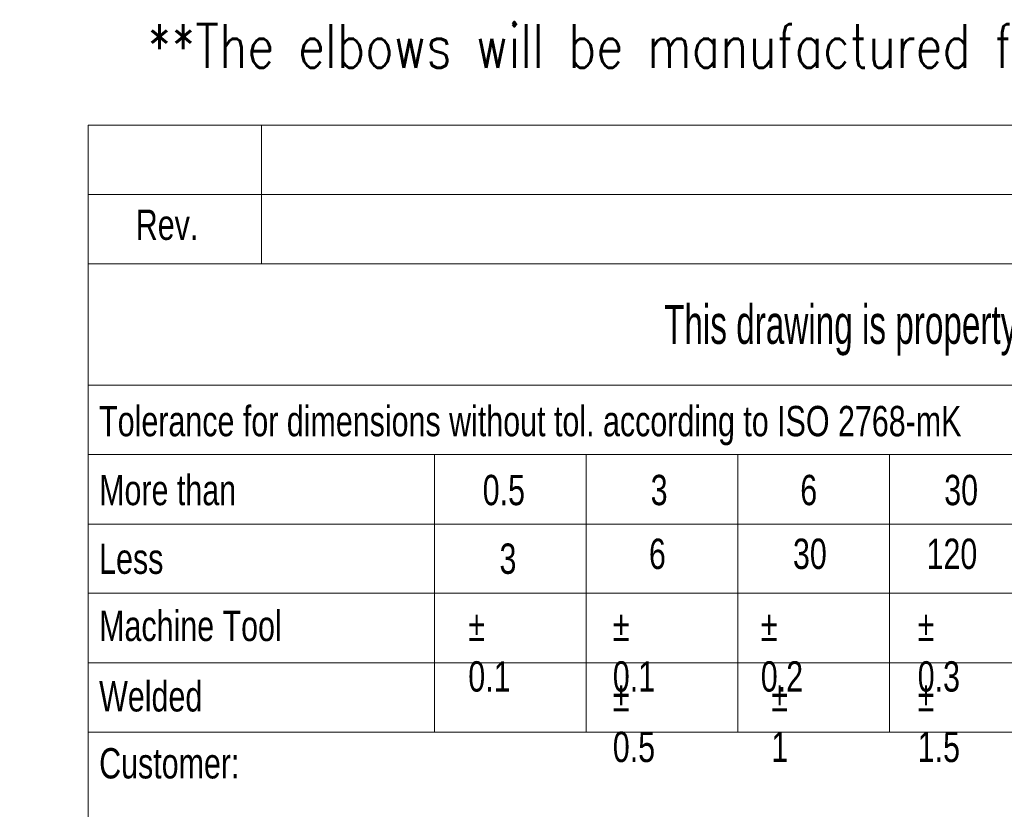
# Model space of a CAD drawing. Header units: millimetres. Extents: x 0 to 70526, y -39110 to 424.
# Tile 25 of 29: x 62998 to 65262, y -37295 to -35480. Entities that reach past the tile are written whole.
import ezdxf

# ---------------------------------------------------------------- set-up
doc = ezdxf.new("R2010")
doc.units = ezdxf.units.MM
doc.header["$LTSCALE"] = 0.25
doc.layers.add('SLD-0', color=179, linetype='Continuous')
doc.styles.add('AdskIsoMetric', font='romans.shx', dxfattribs={"width": 0.8, "height": 2.5})
doc.styles.add('SLDTEXTSTYLE2', font='TXT', dxfattribs={"width": 0.638186})
doc.styles.add('SLDTEXTSTYLE3', font='TXT', dxfattribs={"width": 0.75})

# ---------------------------------------------------------------- blocks, each defined once
blk = doc.blocks.new('A$C861fd815')
at = {"color": 7, "linetype": 'Continuous', "lineweight": 18}
for p, q in [((63155.4, -35722.8), (70327.2, -35722.8)), ((63155.4, -35722.8), (63155.4, -35882.2)), ((63553.8, -35722.8), (63553.8, -36041.6)), ((63155.4, -35882.2), (70327.2, -35882.2)), ((63155.4, -35882.2), (63155.4, -36041.6)), ((63155.4, -36041.6), (63155.4, -36320.5)), ((63155.4, -36041.6), (70327.2, -36041.6)), ((63155.4, -36320.5), (63155.4, -36479.9)), ((63155.4, -36320.5), (70327.2, -36320.5)), ((63155.4, -36479.9), (66741.3, -36479.9)), ((63155.4, -36479.9), (63155.4, -36639.3)), ((63952.2, -36479.9), (63952.2, -37117.4)), ((64300.9, -37117.4), (64300.9, -36479.9)), ((64649.5, -37117.4), (64649.5, -36479.9)), ((64998.1, -37117.4), (64998.1, -36479.9)), ((63155.4, -36639.3), (63155.4, -36798.6)), ((63155.4, -36639.3), (66741.3, -36639.3)), ((63155.4, -36798.6), (63155.4, -36958)), ((63155.4, -36798.6), (66741.3, -36798.6)), ((63155.4, -36958), (63155.4, -37117.4)), ((63155.4, -36958), (66741.3, -36958)), ((63155.4, -37117.4), (63155.4, -38910.3)), ((63155.4, -37117.4), (63952.2, -37117.4)), ((63952.2, -37117.4), (64300.9, -37117.4)), ((64300.9, -37117.4), (64649.5, -37117.4)), ((64649.5, -37117.4), (64998.1, -37117.4)), ((64998.1, -37117.4), (65346.8, -37117.4))]:
    blk.add_line(p, q, dxfattribs=at)
at = {"insert": (63292, -35490.7), "char_height": 100, "attachment_point": 1, "style": 'AdskIsoMetric'}
blk.add_mtext_dynamic_manual_height_columns('**The elbows will be manufactured from bent pipes using a manual bending machine', width=159240.946, gutter_width=500, heights=[0], dxfattribs=at)
at = {"color": 7, "linetype": 'Continuous', "lineweight": 0, "style": 'SLDTEXTSTYLE3'}
for s, insert, char_height, attachment_point in [('Rev.', (63337, -35916.6), 69.73, 2), ('Tolerance for dimensions without tol. according to ISO 2768-mK', (63180.9, -36367.9), 69.727, 1), ('More than', (63180.9, -36526.3), 69.73, 1), ('0.5', (64062.7, -36526.3), 69.73, 1), ('3', (64448.8, -36526.3), 69.7, 1), ('6', (64792.7, -36526.3), 69.7, 1), ('30', (65123.7, -36526.3), 69.73, 1), ('Less', (63180.9, -36684.1), 69.73, 1), ('3', (64101.3, -36684.1), 69.7, 1), ('6', (64444.8, -36672.9), 69.7, 1), ('30', (64775.9, -36672.9), 69.73, 1), ('120', (65083, -36672.9), 69.73, 1), ('Machine Tool', (63180.9, -36838.5), 69.727, 1), ('%%p^J0.1', (64029.5, -36838.5), 69.73, 1), ('%%p^J0.1', (64361.8, -36838.5), 69.73, 1), ('%%p^J0.2', (64702, -36838.5), 69.73, 1), ('%%p^J0.3', (65062.7, -36838.5), 69.73, 1), ('Welded', (63180.9, -37000.4), 69.73, 1), ('%%p^J0.5', (64361.8, -37000.4), 69.73, 1), ('%%p^J1', (64726.2, -37000.4), 69.73, 1), ('%%p^J1.5', (65062.7, -37000.4), 69.73, 1), ('Customer:', (63180.9, -37154.3), 69.73, 1)]:
    blk.add_mtext(s, dxfattribs=dict(at, insert=insert, char_height=char_height, attachment_point=attachment_point))
at = {"layer": 'SLD-0', "color": 7, "insert": (66648.3, -36135.6), "char_height": 89.6484, "attachment_point": 2, "style": 'SLDTEXTSTYLE2'}
blk.add_mtext('This drawing is property of INSERTEC. Must not be copier or transferred to third parties in any way without written authorization.', dxfattribs=at)

msp = doc.modelspace()

# ---------------------------------------------------------------- block references
msp.add_blockref('A$C861fd815', (0, 0))

doc.saveas('drawing.dxf')
